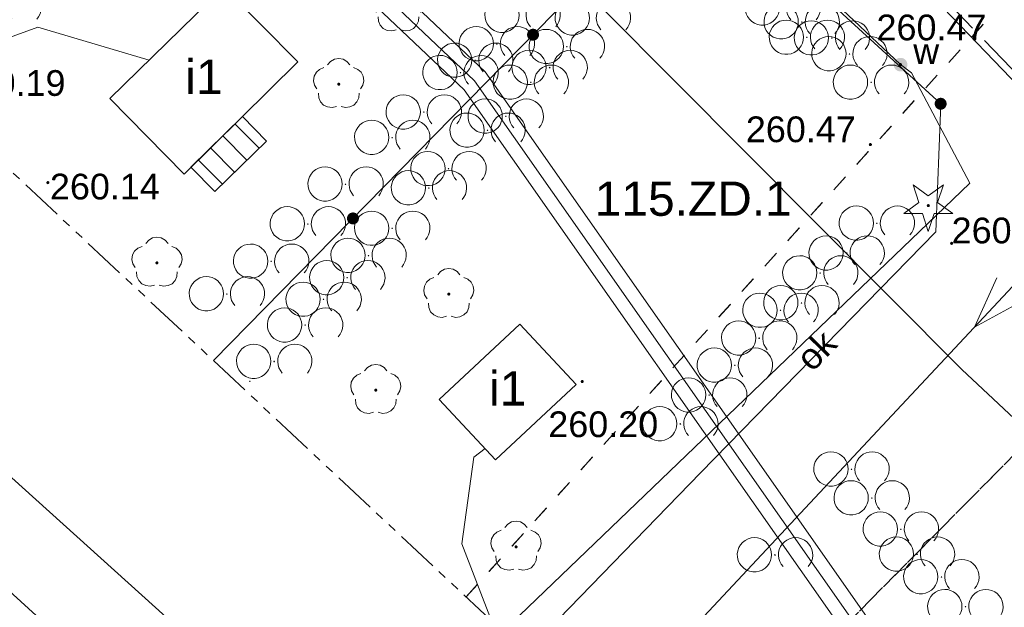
# Model space of a CAD drawing. Header units: metres. Extents: x 7427040 to 7427559, y 5541084 to 5541580.
# Tile 13 of 97: x 7427268 to 7427297, y 5541227 to 5541244. Entities that reach past the tile are written whole.
import ezdxf
from ezdxf.enums import TextEntityAlignment as Align

# ---------------------------------------------------------------- set-up
doc = ezdxf.new("R2010")
doc.units = ezdxf.units.M
doc.header["$MEASUREMENT"] = 0
for name, pattern in [('( Phantom )', [2.5, 1.25, -0.25, 0.25, -0.25, 0.25, -0.25]), ('PRZER1-1', [1, 0.5, -0.5]), ('PRZER2-1', [1.5, 1, -0.5]), ('PRZER3-1', [2, 1.5, -0.5])]:
    doc.linetypes.add(name, pattern=pattern)
doc.layers.get('0').update_dxf_attribs({"color": 4})
for name, color, linetype, lineweight in [('!_Granica terenu objętego planem', 7, 'Continuous', 0), ('!_Linia rozgraniczająca', 7, 'Continuous', 0), ('GESBZO', 7, 'Continuous', 53), ('GESBZO_O', 7, 'Continuous', 53), ('GESSCH', 7, 'Continuous', 13), ('GESUZY', 96, 'Continuous', 13), ('GOSRBG', 7, 'Continuous', 13), ('GSLINK', 7, 'Continuous', 13), ('GSLINK_O', 7, 'Continuous', 13), ('GSLKOG', 7, 'Continuous', 30), ('GSPRDI', 96, 'Continuous', 13), ('GSPRDL', 96, 'Continuous', 13), ('GSPWPS', 7, 'Continuous', 13), ('GSPWPS_O', 7, 'Continuous', 13), ('GSSZAD', 7, 'Continuous', 13), ('GULEPR', 1, 'Continuous', 13), ('GULLOB', 7, 'Continuous', 30), ('GULTPR', 30, 'Continuous', 13), ('GULWPR', 5, 'Continuous', 13), ('GUPPRZ', 7, 'Continuous', 13), ('GUPPRZ_O', 7, 'Continuous', 13), ('GUPWZA', 5, 'Continuous', 13), ('GUPWZA_O', 5, 'Continuous', 13), ('TABELKA I RAMKA', 4, 'Continuous', 0)]:
    doc.layers.add(name, color=color, linetype=linetype, lineweight=lineweight)
doc.styles.add('Arial', font='arial.ttf')

# ---------------------------------------------------------------- blocks, each defined once
blk = doc.blocks.new('D_GUPWZA1')
at = {"lineweight": -2, "extrusion": (0, 0, -1)}
blk.add_hatch(color=0, dxfattribs=at).paths.add_polyline_path([(0, -0.2), (-0.051764, -0.193185), (-0.1, -0.173205), (-0.141421, -0.141421), (-0.173205, -0.1), (-0.193185, -0.051764), (-0.2, 0), (-0.193185, 0.051764), (-0.173205, 0.1), (-0.141421, 0.141421), (-0.1, 0.173205), (-0.051764, 0.193185), (0, 0.2), (0.051764, 0.193185), (0.1, 0.173205), (0.141421, 0.141421), (0.173205, 0.1), (0.193185, 0.051764), (0.2, 0), (0.193185, -0.051764), (0.173205, -0.1), (0.141421, -0.141421), (0.1, -0.173205), (0.051764, -0.193185)])
blk = doc.blocks.new('D_GSPWPS1')
at = {"lineweight": -2, "extrusion": (0, 0, -1)}
blk.add_hatch(color=0, dxfattribs=at).paths.add_polyline_path([(0, -0.045), (-0.011647, -0.043467), (-0.0225, -0.038971), (-0.03182, -0.03182), (-0.038971, -0.0225), (-0.043467, -0.011647), (-0.045, 0), (-0.043467, 0.011647), (-0.038971, 0.0225), (-0.03182, 0.03182), (-0.0225, 0.038971), (-0.011647, 0.043467), (0, 0.045), (0.011647, 0.043467), (0.0225, 0.038971), (0.03182, 0.03182), (0.038971, 0.0225), (0.043467, 0.011647), (0.045, 0), (0.043467, -0.011647), (0.038971, -0.0225), (0.03182, -0.03182), (0.0225, -0.038971), (0.011647, -0.043467)])
blk = doc.blocks.new('D_GSPRDI1')
at = {"lineweight": -2, "extrusion": (0, 0, -1)}
blk.add_hatch(color=0, dxfattribs=at).paths.add_polyline_path([(0, -0.045), (-0.013906, -0.042798), (-0.02645, -0.036406), (-0.036406, -0.02645), (-0.042798, -0.013906), (-0.045, 0), (-0.042798, 0.013906), (-0.036406, 0.02645), (-0.02645, 0.036406), (-0.013906, 0.042798), (0, 0.045), (0.013906, 0.042798), (0.02645, 0.036406), (0.036406, 0.02645), (0.042798, 0.013906), (0.045, 0), (0.042798, -0.013906), (0.036406, -0.02645), (0.02645, -0.036406), (0.013906, -0.042798)])
at = {"color": 0, "lineweight": -2, "flags": 128}
blk.add_lwpolyline([(0.272471, 0.088531), (0.713338, -0.231778), (0.168396, -0.231778), (0, -0.750048), (-0.168396, -0.231778), (-0.713338, -0.231778), (-0.272471, 0.088531), (-0.440867, 0.606801), (0, 0.286493), (0.440867, 0.606801), (0.272471, 0.088531)], close=True, dxfattribs=at)
blk = doc.blocks.new('D_GSPRDL1')
at = {"lineweight": -2, "extrusion": (0, 0, -1)}
blk.add_hatch(color=0, dxfattribs=at).paths.add_polyline_path([(0, -0.045), (-0.013906, -0.042798), (-0.02645, -0.036406), (-0.036406, -0.02645), (-0.042798, -0.013906), (-0.045, 0), (-0.042798, 0.013906), (-0.036406, 0.02645), (-0.02645, 0.036406), (-0.013906, 0.042798), (0, 0.045), (0.013906, 0.042798), (0.02645, 0.036406), (0.036406, 0.02645), (0.042798, 0.013906), (0.045, 0), (0.042798, -0.013906), (0.036406, -0.02645), (0.02645, -0.036406), (0.013906, -0.042798)])
at = {"color": 0, "lineweight": -2, "flags": 128}
for points in [[(-0.324277, 0.563333), (-0.240553, 0.662679), (-0.127956, 0.727494), (0, 0.75), (0.127956, 0.727494), (0.240553, 0.662679), (0.324277, 0.563333)], [(-0.635969, -0.134326), (-0.70458, -0.024001), (-0.731429, 0.103115), (-0.713292, 0.231763), (-0.652348, 0.346501), (-0.55591, 0.433559), (-0.435555, 0.482485)], [(0.435555, 0.482485), (0.55591, 0.433559), (0.652348, 0.346501), (0.713292, 0.231763), (0.731429, 0.103115), (0.70458, -0.024001), (0.635969, -0.134326)], [(-0.068773, -0.646351), (-0.194901, -0.677512), (-0.324092, -0.663766), (-0.440839, -0.606763), (-0.531129, -0.513345), (-0.584125, -0.394725), (-0.593465, -0.265141)], [(0.593465, -0.265141), (0.584125, -0.394725), (0.531129, -0.513345), (0.440839, -0.606763), (0.324092, -0.663766), (0.194901, -0.677512), (0.068773, -0.646351)]]:
    blk.add_lwpolyline(points, dxfattribs=at)
blk = doc.blocks.new('D_GUPPRZ1')
at = {"lineweight": -2, "extrusion": (0, 0, -1)}
blk.add_hatch(color=0, dxfattribs=at).paths.add_polyline_path([(0, -0.045), (-0.011647, -0.043467), (-0.0225, -0.038971), (-0.03182, -0.03182), (-0.038971, -0.0225), (-0.043467, -0.011647), (-0.045, 0), (-0.043467, 0.011647), (-0.038971, 0.0225), (-0.03182, 0.03182), (-0.0225, 0.038971), (-0.011647, 0.043467), (0, 0.045), (0.011647, 0.043467), (0.0225, 0.038971), (0.03182, 0.03182), (0.038971, 0.0225), (0.043467, 0.011647), (0.045, 0), (0.043467, -0.011647), (0.038971, -0.0225), (0.03182, -0.03182), (0.0225, -0.038971), (0.011647, -0.043467)])
blk = doc.blocks.new('D_GSLKOG1')
at = {"lineweight": -2, "extrusion": (0, 0, -1)}
blk.add_hatch(color=0, dxfattribs=at).paths.add_polyline_path([(0, -0.175), (-0.045293, -0.169037), (-0.0875, -0.151554), (-0.123744, -0.123744), (-0.151554, -0.0875), (-0.169037, -0.045293), (-0.175, 0), (-0.169037, 0.045293), (-0.151554, 0.0875), (-0.123744, 0.123744), (-0.0875, 0.151554), (-0.045293, 0.169037), (0, 0.175), (0.045293, 0.169037), (0.0875, 0.151554), (0.123744, 0.123744), (0.151554, 0.0875), (0.169037, 0.045293), (0.175, 0), (0.169037, -0.045293), (0.151554, -0.0875), (0.123744, -0.123744), (0.0875, -0.151554), (0.045293, -0.169037)])
blk = doc.blocks.new('D_KOLO')
at = {"lineweight": -2, "extrusion": (0, 0, -1)}
blk.add_hatch(color=0, dxfattribs=at).paths.add_polyline_path([(0, -0.175), (-0.045293, -0.169037), (-0.0875, -0.151554), (-0.123744, -0.123744), (-0.151554, -0.0875), (-0.169037, -0.045293), (-0.175, 0), (-0.169037, 0.045293), (-0.151554, 0.0875), (-0.123744, 0.123744), (-0.0875, 0.151554), (-0.045293, 0.169037), (0, 0.175), (0.045293, 0.169037), (0.0875, 0.151554), (0.123744, 0.123744), (0.151554, 0.0875), (0.169037, 0.045293), (0.175, 0), (0.169037, -0.045293), (0.151554, -0.0875), (0.123744, -0.123744), (0.0875, -0.151554), (0.045293, -0.169037)])
blk = doc.blocks.new('D_SUEP1')
at = {"color": 0, "lineweight": -2, "flags": 128}
blk.add_lwpolyline([(-0.75, -0.5), (0.75, 0), (-0.75, 0.5)], dxfattribs=at)
blk = doc.blocks.new('D_GSSZAD3')
at = {"color": 0, "lineweight": -2, "flags": 128}
blk.add_lwpolyline([(-0.6, 0.5), (-0.513176, 0.492404), (-0.42899, 0.469846), (-0.35, 0.433013), (-0.278606, 0.383022), (-0.216978, 0.321394), (-0.166987, 0.25), (-0.130154, 0.17101), (-0.107596, 0.086824), (-0.1, 0), (-0.107596, -0.086824), (-0.130154, -0.17101), (-0.166987, -0.25), (-0.222125, -0.32743), (-0.290921, -0.393027), (-0.370887, -0.444418), (-0.459134, -0.479746), (-0.552472, -0.497736), (-0.647528, -0.497736), (-0.740866, -0.479746), (-0.829113, -0.444418), (-0.909079, -0.393027), (-0.977875, -0.32743), (-1.033013, -0.25), (-1.0725, -0.163534), (-1.094911, -0.071157), (-1.099434, 0.023791), (-1.085906, 0.117879), (-1.054816, 0.207708), (-1.007288, 0.290028), (-0.94504, 0.361867), (-0.87032, 0.420627), (-0.785831, 0.464184), (-0.694626, 0.490964), (-0.6, 0.5)], close=True, dxfattribs=at)
blk.add_lwpolyline([(0.234697, -0.341399), (0.179845, -0.271053), (0.138367, -0.192079), (0.111581, -0.106992), (0.100342, -0.018499), (0.105007, 0.070582), (0.125427, 0.157417), (0.160952, 0.239242), (0.210451, 0.313452), (0.27235, 0.377684), (0.344678, 0.429896), (0.425132, 0.468424), (0.511152, 0.492043), (0.6, 0.5), (0.688848, 0.492043), (0.774868, 0.468424), (0.855322, 0.429896), (0.92765, 0.377684), (0.989549, 0.313452), (1.039048, 0.239242), (1.074573, 0.157417), (1.094993, 0.070582), (1.099658, -0.018499), (1.088419, -0.106992), (1.061633, -0.192079), (1.020155, -0.271053), (0.965303, -0.341399)], dxfattribs=at)
blk = doc.blocks.new('*U59')
at = {"layer": 'GESBZO', "color": 252, "linetype": 'Continuous', "lineweight": 30, "flags": 128}
for points in [[(-0.92, -113.133), (1.24, -115.323), (-2.08, -118.593), (-4.24, -116.393), (-0.92, -113.133)], [(7.71, -122.973), (9.35, -124.733), (7, -126.923), (5.36, -125.163), (7.71, -122.973)]]:
    blk.add_lwpolyline(points, close=True, dxfattribs=at)
blk = doc.blocks.new('SIT-G1 BOISKO')
at = {"layer": '!_Granica terenu objętego planem', "color": 16, "linetype": 'PRZER3-1', "lineweight": 13}
blk.add_lwpolyline([(7427223.404, 5541280.844), (7427237.172, 5541294.666), (7427273.595, 5541264.199), (7427293.187, 5541246.2), (7427318.595, 5541219.771), (7427304.61, 5541204.848)], dxfattribs=at)
at = {"layer": '!_Linia rozgraniczająca', "color": 216, "linetype": 'Continuous', "lineweight": 13, "flags": 128}
blk.add_lwpolyline([(7427223.546, 5541280.703), (7427237.185, 5541294.395), (7427273.463, 5541264.048), (7427293.047, 5541246.057), (7427318.319, 5541219.769), (7427304.464, 5541204.985)], dxfattribs=at)
at = {"layer": 'GESSCH', "color": 252, "linetype": 'Continuous', "lineweight": 13, "flags": 128}
blk.add_lwpolyline([(7427274.32, 5541241.1), (7427275.02, 5541240.38), (7427273.52, 5541238.91), (7427272.82, 5541239.62), (7427274.32, 5541241.1)], close=True, dxfattribs=at)
for points in [[(7427274.808, 5541240.173), (7427274.104, 5541240.887)], [(7427274.451, 5541239.823), (7427273.748, 5541240.536)], [(7427274.094, 5541239.473), (7427273.392, 5541240.184)], [(7427273.737, 5541239.123), (7427273.036, 5541239.833)]]:
    blk.add_lwpolyline(points, dxfattribs=at)
at = {"layer": 'GESUZY', "color": 96, "linetype": 'PRZER1-1', "lineweight": 13}
for points in [[(7427224.326, 5541279.982), (7427240.42, 5541296.03), (7427256.27, 5541282.47), (7427284.57, 5541256.88), (7427297.26, 5541245.27), (7427280.844, 5541227.089)], [(7427280.844, 5541227.089), (7427297.26, 5541245.27), (7427301.75, 5541241.17), (7427303.91, 5541238.41), (7427287.013, 5541221.316)], [(7427287.013, 5541221.316), (7427303.91, 5541238.41), (7427315.72, 5541223.34), (7427317.48, 5541219.62), (7427313.06, 5541214.79), (7427304.01, 5541205.409)]]:
    blk.add_lwpolyline(points, dxfattribs=at)
at = {"layer": 'GOSRBG', "color": 252, "linetype": '( Phantom )', "lineweight": 13, "flags": 128}
blk.add_lwpolyline([(7427455.093, 5541312.435), (7427244.198, 5541498.57), (7427125.239, 5541372.711), (7427331.365, 5541179.81), (7427455.093, 5541312.435)], close=True, dxfattribs=at)
at = {"layer": 'GSLINK', "color": 252, "linetype": 'Continuous', "lineweight": 13, "flags": 128}
blk.add_lwpolyline([(7427282.588, 5541225.457), (7427287.68, 5541230.71), (7427294.54, 5541237.74), (7427294.68, 5541241.47)], dxfattribs=at)
at = {"layer": 'GSLKOG', "color": 252, "linetype": 'Continuous', "lineweight": 13, "flags": 128}
for points in [[(7427258.46, 5541274.43), (7427263.74, 5541269.68), (7427269.87, 5541264.03), (7427275.17, 5541259.17), (7427277.59, 5541256.89), (7427282.59, 5541252.44), (7427287.38, 5541248.16), (7427294.68, 5541241.47)], [(7427287.38, 5541248.16), (7427273.48, 5541233.981)]]:
    blk.add_lwpolyline(points, dxfattribs=at)
at = {"layer": 'GSSZAD', "color": 252, "linetype": 'PRZER2-1', "lineweight": 13}
for points in [[(7427290.63, 5541243.87), (7427290.62, 5541243.85), (7427290.64, 5541243.85), (7427290.63, 5541243.87)], [(7427290.78, 5541243.42), (7427290.77, 5541243.4), (7427290.79, 5541243.4), (7427290.78, 5541243.42)], [(7427291.51, 5541243.4), (7427291.5, 5541243.38), (7427291.52, 5541243.38), (7427291.51, 5541243.4)], [(7427281.74, 5541243.23), (7427281.73, 5541243.21), (7427281.75, 5541243.21), (7427281.74, 5541243.23)], [(7427283.78, 5541243.15), (7427283.77, 5541243.13), (7427283.79, 5541243.13), (7427283.78, 5541243.15)], [(7427292.02, 5541242.94), (7427292.01, 5541242.92), (7427292.03, 5541242.92), (7427292.02, 5541242.94)], [(7427281.11, 5541242.75), (7427281.1, 5541242.73), (7427281.12, 5541242.73), (7427281.11, 5541242.75)], [(7427283.28, 5541242.54), (7427283.27, 5541242.52), (7427283.29, 5541242.52), (7427283.28, 5541242.54)], [(7427280.68, 5541242.39), (7427280.67, 5541242.37), (7427280.69, 5541242.37), (7427280.68, 5541242.39)], [(7427282.73, 5541242.11), (7427282.72, 5541242.09), (7427282.74, 5541242.09), (7427282.73, 5541242.11)], [(7427292.65, 5541242.11), (7427292.64, 5541242.09), (7427292.66, 5541242.09), (7427292.65, 5541242.11)], [(7427279.61, 5541241.24), (7427279.6, 5541241.22), (7427279.62, 5541241.22), (7427279.61, 5541241.24)], [(7427282, 5541241.12), (7427281.99, 5541241.1), (7427282.01, 5541241.1), (7427282, 5541241.12)], [(7427281.47, 5541240.71), (7427281.46, 5541240.69), (7427281.48, 5541240.69), (7427281.47, 5541240.71)], [(7427278.69, 5541240.5), (7427278.68, 5541240.48), (7427278.7, 5541240.48), (7427278.69, 5541240.5)], [(7427280.33, 5541239.59), (7427280.32, 5541239.57), (7427280.34, 5541239.57), (7427280.33, 5541239.59)], [(7427277.33, 5541239.14), (7427277.32, 5541239.12), (7427277.34, 5541239.12), (7427277.33, 5541239.14)], [(7427279.76, 5541239.03), (7427279.75, 5541239.01), (7427279.77, 5541239.01), (7427279.76, 5541239.03)], [(7427276.23, 5541237.98), (7427276.22, 5541237.96), (7427276.24, 5541237.96), (7427276.23, 5541237.98)], [(7427292.82, 5541238), (7427292.81, 5541237.98), (7427292.83, 5541237.98), (7427292.82, 5541238)], [(7427278.69, 5541237.85), (7427278.68, 5541237.83), (7427278.7, 5541237.83), (7427278.69, 5541237.85)], [(7427291.94, 5541237.13), (7427291.93, 5541237.11), (7427291.95, 5541237.11), (7427291.94, 5541237.13)], [(7427275.16, 5541236.89), (7427275.15, 5541236.87), (7427275.17, 5541236.87), (7427275.16, 5541236.89)], [(7427278, 5541237.06), (7427277.99, 5541237.04), (7427278.01, 5541237.04), (7427278, 5541237.06)], [(7427291.17, 5541236.55), (7427291.16, 5541236.53), (7427291.18, 5541236.53), (7427291.17, 5541236.55)], [(7427277.38, 5541236.41), (7427277.37, 5541236.39), (7427277.39, 5541236.39), (7427277.38, 5541236.41)], [(7427273.87, 5541235.94), (7427273.86, 5541235.92), (7427273.88, 5541235.92), (7427273.87, 5541235.94)], [(7427276.69, 5541235.78), (7427276.68, 5541235.76), (7427276.7, 5541235.76), (7427276.69, 5541235.78)], [(7427290.62, 5541235.68), (7427290.61, 5541235.66), (7427290.63, 5541235.66), (7427290.62, 5541235.68)], [(7427290.01, 5541235.46), (7427290, 5541235.44), (7427290.02, 5541235.44), (7427290.01, 5541235.46)], [(7427276.15, 5541235.03), (7427276.14, 5541235.01), (7427276.16, 5541235.01), (7427276.15, 5541235.03)], [(7427289.39, 5541234.65), (7427289.38, 5541234.63), (7427289.4, 5541234.63), (7427289.39, 5541234.65)], [(7427275.25, 5541233.97), (7427275.24, 5541233.95), (7427275.26, 5541233.95), (7427275.25, 5541233.97)], [(7427288.68, 5541233.86), (7427288.67, 5541233.84), (7427288.69, 5541233.84), (7427288.68, 5541233.86)], [(7427274.54, 5541233.39), (7427274.53, 5541233.37), (7427274.55, 5541233.37), (7427274.54, 5541233.39)], [(7427287.93, 5541232.99), (7427287.92, 5541232.97), (7427287.94, 5541232.97), (7427287.93, 5541232.99)], [(7427287.09, 5541232.15), (7427287.08, 5541232.13), (7427287.1, 5541232.13), (7427287.09, 5541232.15)], [(7427292.08, 5541230.83), (7427292.07, 5541230.81), (7427292.09, 5541230.81), (7427292.08, 5541230.83)], [(7427292.67, 5541229.99), (7427292.66, 5541229.97), (7427292.68, 5541229.97), (7427292.67, 5541229.99)], [(7427293.52, 5541229.08), (7427293.51, 5541229.06), (7427293.53, 5541229.06), (7427293.52, 5541229.08)], [(7427289.85, 5541228.33), (7427289.84, 5541228.31), (7427289.86, 5541228.31), (7427289.85, 5541228.33)], [(7427293.99, 5541228.35), (7427293.98, 5541228.33), (7427294, 5541228.33), (7427293.99, 5541228.35)], [(7427294.7, 5541227.69), (7427294.69, 5541227.67), (7427294.71, 5541227.67), (7427294.7, 5541227.69)], [(7427295.4, 5541226.82), (7427295.39, 5541226.8), (7427295.41, 5541226.8), (7427295.4, 5541226.82)]]:
    blk.add_lwpolyline(points, close=True, dxfattribs=at)
at = {"layer": 'GULEPR', "color": 1, "linetype": 'Continuous', "lineweight": 13, "flags": 128}
for points in [[(7427264.77, 5541242.4), (7427268.36, 5541243.7), (7427271.6, 5541242.74)], [(7427299.59, 5541239.155), (7427284.824, 5541223.364)], [(7427281.588, 5541226.393), (7427280.72, 5541228.64), (7427281.07, 5541231.17), (7427281.4, 5541231.42)]]:
    blk.add_lwpolyline(points, dxfattribs=at)
at = {"layer": 'GULLOB', "color": 252, "linetype": 'Continuous', "lineweight": 13, "flags": 128}
blk.add_lwpolyline([(7427169.735, 5541342.305), (7427185.6, 5541323.21), (7427203.9, 5541307.69), (7427224.49, 5541290.58), (7427225.37, 5541289.9), (7427226.14, 5541289.31), (7427233.44, 5541282.9), (7427256.67, 5541264.04), (7427270.69, 5541252), (7427281.09, 5541242.14), (7427292.32, 5541226.1), (7427295.99, 5541220.55), (7427302.93, 5541211.15)], dxfattribs=at)
at = {"layer": 'GULTPR', "color": 30, "linetype": 'Continuous', "lineweight": 13, "flags": 128}
blk.add_lwpolyline([(7427138.991, 5541387.261), (7427150.53, 5541372.9), (7427155.73, 5541366.13), (7427162.09, 5541358.32), (7427176.98, 5541342.6), (7427191.6, 5541326.99), (7427203.91, 5541316.59), (7427217.91, 5541304.45), (7427233.53, 5541291.77), (7427239.55, 5541285.78), (7427268.11, 5541261.04), (7427295.3, 5541233.72), (7427304.46, 5541225.14), (7427314.32, 5541214.51), (7427329.59, 5541188.64), (7427333.274, 5541181.856)], dxfattribs=at)
at = {"layer": 'GULWPR', "color": 5, "linetype": 'Continuous', "lineweight": 13, "flags": 128}
for points in [[(7427226.404, 5541289.611), (7427233.698, 5541283.206), (7427256.926, 5541264.347), (7427270.958, 5541252.297), (7427281.395, 5541242.402), (7427292.651, 5541226.325), (7427296.318, 5541220.779), (7427303.252, 5541211.388)], [(7427225.876, 5541289.009), (7427233.182, 5541282.594), (7427256.414, 5541263.733), (7427270.422, 5541251.703), (7427280.785, 5541241.878), (7427291.989, 5541225.875), (7427295.662, 5541220.321), (7427302.608, 5541210.912)], [(7427257.26, 5541276.85), (7427271.72, 5541263.26), (7427272.02, 5541263.09), (7427272.2, 5541262.71), (7427293.51, 5541242.61), (7427293.83, 5541242.37), (7427295.53, 5541239.15), (7427281.918, 5541226.085)]]:
    blk.add_lwpolyline(points, dxfattribs=at)
at = {"layer": 'GESBZO', "color": 252, "linetype": 'Continuous', "lineweight": 30}
blk.add_blockref('*U59', (7427274.7, 5541358.013), dxfattribs=at)
at = {"layer": 'GSLKOG', "color": 7, "linetype": 'Continuous', "lineweight": 13}
for name, p, rotation in [('D_KOLO', (7427282.795, 5541243.483), 225.5703819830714), ('D_KOLO', (7427282.795, 5541243.483), 225.5703819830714), ('D_GSLKOG1', (7427294.68, 5541241.47), 317.4966620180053), ('D_KOLO', (7427277.545, 5541238.127), 225.5703819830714), ('D_KOLO', (7427277.545, 5541238.127), 225.5703819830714)]:
    blk.add_blockref(name, p, dxfattribs=dict(at, rotation=rotation))
at = {"layer": 'GSPRDI', "color": 96, "linetype": 'Continuous', "lineweight": 13}
blk.add_blockref('D_GSPRDI1', (7427294.32, 5541238.5), dxfattribs=at)
at = {"layer": 'GSPRDL', "color": 96, "linetype": 'Continuous', "lineweight": 13}
for p in [(7427278.87, 5541244.27), (7427277.13, 5541242.04), (7427271.83, 5541236.83), (7427280.34, 5541235.92), (7427278.21, 5541233.12), (7427282.3, 5541228.55)]:
    blk.add_blockref('D_GSPRDL1', p, dxfattribs=at)
at = {"layer": 'GSPWPS', "color": 7, "linetype": 'Continuous', "lineweight": 13}
for p in [(7427292.63, 5541240.28), (7427268.65, 5541239.17), (7427295, 5541237.4), (7427284.23, 5541233.37)]:
    blk.add_blockref('D_GSPWPS1', p, dxfattribs=at)
at = {"layer": 'GSSZAD', "color": 7, "linetype": 'Continuous', "lineweight": 13}
for p in [(7427267.36, 5541244.28), (7427282.49, 5541244.05), (7427290.08, 5541244.26), (7427284.54, 5541243.97), (7427290.63, 5541243.86), (7427281.74, 5541243.22), (7427290.78, 5541243.41), (7427291.51, 5541243.39), (7427283.78, 5541243.14), (7427292.02, 5541242.93), (7427281.11, 5541242.74), (7427280.68, 5541242.38), (7427283.28, 5541242.53), (7427282.73, 5541242.1), (7427292.65, 5541242.1), (7427279.61, 5541241.23), (7427282, 5541241.11), (7427281.47, 5541240.7), (7427278.69, 5541240.49), (7427280.33, 5541239.58), (7427277.33, 5541239.13), (7427279.76, 5541239.02), (7427276.23, 5541237.97), (7427278.69, 5541237.84), (7427292.82, 5541237.99), (7427275.16, 5541236.88), (7427278, 5541237.05), (7427291.94, 5541237.12), (7427277.38, 5541236.4), (7427291.17, 5541236.54), (7427273.87, 5541235.93), (7427276.69, 5541235.77), (7427290.01, 5541235.45), (7427290.62, 5541235.67), (7427276.15, 5541235.02), (7427289.39, 5541234.64), (7427275.25, 5541233.96), (7427288.68, 5541233.85), (7427287.93, 5541232.98), (7427287.09, 5541232.14), (7427292.08, 5541230.82), (7427292.67, 5541229.98), (7427293.52, 5541229.07), (7427289.85, 5541228.32), (7427293.99, 5541228.34), (7427294.7, 5541227.68), (7427295.4, 5541226.81)]:
    blk.add_blockref('D_GSSZAD3', p, dxfattribs=at)
at = {"layer": 'GULEPR', "color": 1, "linetype": 'Continuous', "lineweight": 13, "rotation": 226.9214936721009}
blk.add_blockref('D_SUEP1', (7427296.175, 5541235.503), dxfattribs=at)
at = {"layer": 'GUPPRZ', "color": 5, "linetype": 'Continuous', "lineweight": 13}
blk.add_blockref('D_GUPPRZ1', (7427293.51, 5541242.61), dxfattribs=at)
at = {"layer": 'GUPWZA', "color": 5, "linetype": 'Continuous', "lineweight": 13, "rotation": 36.06920812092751}
blk.add_blockref('D_GUPWZA1', (7427293.51, 5541242.61), dxfattribs=at)
at = {"layer": '!_Linia rozgraniczająca', "color": 216, "linetype": 'Continuous', "lineweight": 13, "style": 'Arial'}
blk.add_text('115.ZD.1', height=1, dxfattribs=at).set_placement((7427284.594, 5541238.203))
at = {"layer": 'GESBZO_O', "color": 252, "linetype": 'Continuous', "lineweight": 13, "style": 'Arial'}
for p in [(7427273.2, 5541241.757), (7427282.055, 5541232.672)]:
    blk.add_text('i1', height=1, dxfattribs=at).set_placement(p, align=Align.CENTER)
at = {"layer": 'GSLINK_O', "color": 252, "linetype": 'Continuous', "lineweight": 13, "style": 'Arial'}
blk.add_text('ok', height=0.75, rotation=45.7012, dxfattribs=at).set_placement((7427291.32, 5541234.02), align=Align.CENTER)
at = {"layer": 'GSPWPS_O', "color": 252, "linetype": 'Continuous', "lineweight": 13, "style": 'Arial'}
for s, p in [('260.19', (7427265.96, 5541241.7)), ('260.47', (7427289, 5541240.35)), ('260.14', (7427268.71, 5541238.68)), ('260.50', (7427295, 5541237.4)), ('260.20', (7427283.24, 5541231.75))]:
    blk.add_text(s, height=0.75, dxfattribs=at).set_placement(p)
at = {"layer": 'GUPPRZ_O', "color": 5, "linetype": 'Continuous', "lineweight": 13, "style": 'Arial'}
blk.add_text('260.47', height=0.75, dxfattribs=at).set_placement((7427292.81, 5541243.32))
at = {"layer": 'GUPWZA_O', "color": 5, "linetype": 'Continuous', "lineweight": 13, "style": 'Arial'}
blk.add_text('w', height=0.75, dxfattribs=at).set_placement((7427293.88, 5541242.63))

msp = doc.modelspace()

# ---------------------------------------------------------------- linework, layer by layer
at = {"layer": 'TABELKA I RAMKA', "color": 7, "ltscale": 0.046875, "flags": 128}
for points in [[(7427172.645, 5541580.08), (7427558.843, 5541231.869), (7427425.92, 5541084.445), (7427039.722, 5541432.657), (7427172.645, 5541580.08)], [(7427183.968, 5541566.505), (7427555.312, 5541231.686), (7427425.737, 5541087.976), (7427054.393, 5541422.795), (7427183.968, 5541566.505)]]:
    msp.add_lwpolyline(points, close=True, dxfattribs=at)

# ---------------------------------------------------------------- block references
at = {"color": 7, "linetype": 'Continuous', "lineweight": 0}
msp.add_blockref('SIT-G1 BOISKO', (0, 0), dxfattribs=at)

doc.saveas('drawing.dxf')
